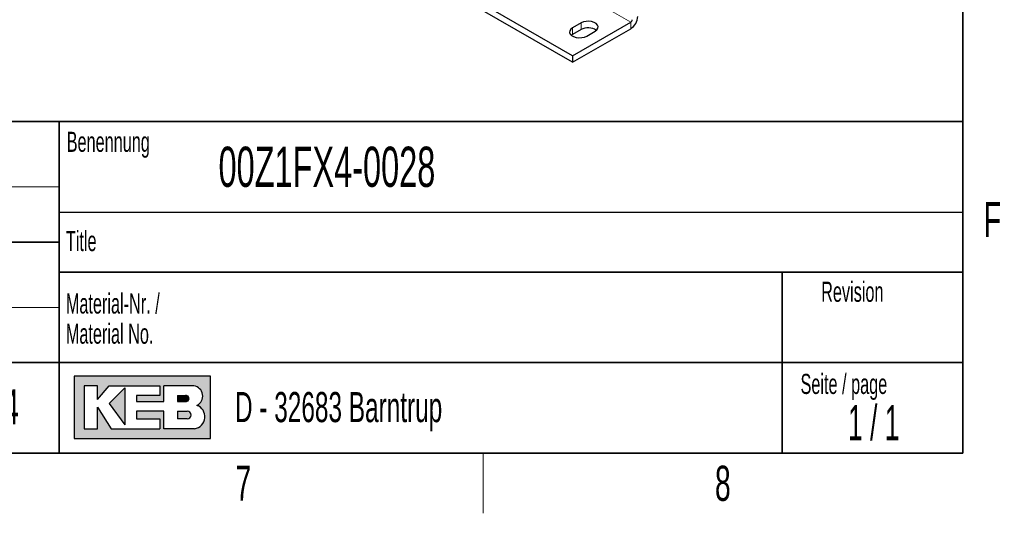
# Model space of a CAD drawing. Header units: millimetres. Extents: x 5 to 418, y 2 to 292.
# Tile 12 of 16: x 314 to 412, y 6 to 55. Entities that reach past the tile are written whole.
import ezdxf

# ---------------------------------------------------------------- set-up
doc = ezdxf.new("R2010")
doc.units = ezdxf.units.MM
doc.layers.add('SLD-0', color=7, linetype='Continuous')
doc.styles.add('SLDTEXTSTYLE0', font='TXT', dxfattribs={"width": 0.605})
doc.styles.add('SLDTEXTSTYLE1', font='TXT', dxfattribs={"width": 0.563})

msp = doc.modelspace()

# ---------------------------------------------------------------- hatches: boundary and pattern name
at = {"linetype": 'Continuous'}
h = msp.add_hatch(color=7, dxfattribs=at)
h.paths.add_polyline_path([(319.519086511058, 13.45626988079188), (333.083981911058, 13.45626988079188), (333.083981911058, 19.65736492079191), (319.519086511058, 19.65736492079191)], flags=0)
edge = h.paths.add_edge_path(flags=0)
edge.add_arc((331.3188604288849, 15.61738520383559), 1.20464082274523, -81.72003226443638, 70.1709600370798, ccw=False)
edge.add_line((331.4923410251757, 14.42530131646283), (331.480008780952, 14.42519098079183))
edge.add_line((331.480008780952, 14.42519098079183), (328.4331606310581, 14.42519098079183))
edge.add_line((328.4331606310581, 14.42519098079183), (328.4331606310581, 16.16924896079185))
edge.add_line((328.4331606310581, 16.16924896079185), (325.7201815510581, 16.16924896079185))
edge.add_line((325.7201815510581, 16.16924896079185), (325.7201815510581, 15.39411208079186))
edge.add_line((325.7201815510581, 15.39411208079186), (328.0455921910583, 15.39411208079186))
edge.add_line((328.0455921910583, 15.39411208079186), (328.0455921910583, 14.42519098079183))
edge.add_line((328.0455921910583, 14.42519098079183), (323.2009866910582, 14.42519098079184))
edge.add_line((323.2009866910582, 14.42519098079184), (321.8444971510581, 16.55681740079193))
edge.add_line((321.8444971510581, 16.55681740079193), (321.8444971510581, 14.42519098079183))
edge.add_line((321.8444971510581, 14.42519098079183), (320.4880076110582, 14.42519098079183))
edge.add_line((320.4880076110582, 14.42519098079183), (320.4880076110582, 18.68844382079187))
edge.add_line((320.4880076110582, 18.68844382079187), (321.8444971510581, 18.68844382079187))
edge.add_line((321.8444971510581, 18.68844382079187), (321.8444971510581, 17.33195428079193))
edge.add_line((321.8444971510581, 17.33195428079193), (323.0072024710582, 18.68844382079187))
edge.add_line((323.0072024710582, 18.68844382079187), (328.0455921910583, 18.68844382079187))
edge.add_line((328.0455921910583, 18.68844382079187), (328.0455921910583, 17.71952272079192))
edge.add_line((328.0455921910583, 17.71952272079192), (325.7201815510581, 17.71952272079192))
edge.add_line((325.7201815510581, 17.71952272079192), (325.7201815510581, 17.13817006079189))
edge.add_line((325.7201815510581, 17.13817006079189), (328.4331606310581, 17.13817006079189))
edge.add_line((328.4331606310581, 17.13817006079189), (328.4331606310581, 18.68844382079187))
edge.add_line((328.4331606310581, 18.68844382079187), (331.4242487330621, 18.68844382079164))
edge.add_line((331.4242487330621, 18.68844382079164), (331.4256482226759, 18.68844382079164))
edge.add_line((331.4256482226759, 18.68844382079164), (331.4259454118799, 18.68845828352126))
edge.add_arc((331.2860949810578, 17.67430640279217), 1.023749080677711, -64.45894120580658, 82.14849338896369, ccw=False)
msp.add_hatch(color=7, dxfattribs=at).paths.add_polyline_path([(324.5574762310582, 14.81275942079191), (324.557476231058, 18.49465960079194), (323.0072024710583, 16.94438584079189)], flags=0)
h = msp.add_hatch(color=7, dxfattribs=at)
edge = h.paths.add_edge_path(flags=0)
edge.add_line((329.7896501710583, 17.13817006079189), (330.6013652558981, 17.13817006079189))
edge.add_arc((330.6568434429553, 17.42884639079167), 0.2959232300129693, 259.1945394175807, 460.8054605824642)
edge.add_line((330.6013652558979, 17.71952272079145), (329.7896501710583, 17.71952272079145))
edge.add_line((329.7896501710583, 17.71952272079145), (329.7896501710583, 17.13817006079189))
h = msp.add_hatch(color=7, dxfattribs=at)
edge = h.paths.add_edge_path(flags=0)
edge.add_line((329.7896501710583, 15.39411208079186), (330.7588584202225, 15.39411208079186))
edge.add_arc((330.7588584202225, 15.78168052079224), 0.3875684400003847, 270.0000000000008, 450.0000000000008)
edge.add_line((330.7588584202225, 16.16924896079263), (330.7386620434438, 16.16924896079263))
edge.add_line((330.7386620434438, 16.16924896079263), (329.7896501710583, 16.16924896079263))
edge.add_line((329.7896501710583, 16.16924896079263), (329.7896501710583, 15.39411208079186))

# ---------------------------------------------------------------- linework, layer by layer
at = {"color": 7, "linetype": 'Continuous', "lineweight": 18}
for p, q in [((374.9335512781, 54.9057027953), (320.062065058, 86.582337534)), ((369.1352756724, 54.334217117), (369.1352756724, 53.6809844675)), ((369.9838038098, 54.8240619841), (369.9838038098, 54.1708293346)), ((374.9335512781, 54.2524701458), (374.9335512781, 54.9057027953))]:
    msp.add_line(p, q, dxfattribs=at)
at = {"color": 7, "linetype": 'Continuous', "lineweight": 25}
for p, q in [((369.1352756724, 51.5584295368), (314.2637894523, 83.2350642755)), ((369.1352756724, 50.9051968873), (314.2637894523, 82.581831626)), ((369.1352756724, 51.5584295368), (374.9335512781, 54.9057027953)), ((369.9838038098, 54.8240619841), (369.1352756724, 54.334217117)), ((369.1352756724, 50.9051968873), (374.9335512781, 54.2524701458)), ((369.9838038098, 54.1708293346), (369.1352756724, 53.6809844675)), ((370.5494892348, 53.5178090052), (371.3980173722, 54.0076538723)), ((369.1352756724, 53.6809844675), (369.0178244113, 53.5993967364)), ((369.1352756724, 51.5584295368), (369.1352756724, 50.9051968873))]:
    msp.add_line(p, q, dxfattribs=at)
at = {"color": 7, "linetype": 'Continuous', "lineweight": 25, "flags": 128}
for points in [[(371.3980173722, 54.0076538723), (371.5685895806, 54.1391933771), (371.668057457, 54.2931465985), (371.6883627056, 54.4570411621), (371.627860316, 54.6175993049), (371.4914518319, 54.7618135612), (371.2901882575, 54.8780005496), (371.0403747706, 54.9567474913), (370.7622497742, 54.9916747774), (370.4783453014, 54.9799528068), (370.2116616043, 54.922531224), (369.9838038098, 54.8240619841)], [(369.1352756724, 54.334217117), (368.964703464, 54.2026776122), (368.8652355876, 54.0487243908), (368.844930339, 53.8848298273), (368.9054327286, 53.7242716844), (369.0418412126, 53.5800574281), (369.2431047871, 53.4638704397), (369.492918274, 53.385123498), (369.7710432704, 53.350196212), (370.0549477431, 53.3619181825), (370.3216314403, 53.4193397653), (370.5494892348, 53.5178090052)]]:
    msp.add_lwpolyline(points, dxfattribs=at)
at = {"color": 7, "linetype": 'Continuous', "lineweight": 25}
for centre, radius, start, end in [((374.1054419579, 55.5470758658), 1.53680480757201, 302.60547834, 357.3945215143), ((374.7679294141, 55.1646239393), 0.3073609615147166, 302.60547834, 357.3945215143), ((370.6834639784, 52.8877690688), 1.461426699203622, 55.2978845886, 118.6038897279)]:
    msp.add_arc(centre, radius, start, end, dxfattribs=at)
at = {"layer": 'SLD-0', "lineweight": 35}
for p, q in [((408, 12), (408, 282.5)), ((318, 45), (266.3304509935, 45)), ((318, 45), (318, 12)), ((318, 45), (318, 40.1053465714)), ((318, 45), (408, 45)), ((318, 45), (318, 12)), ((408, 45), (408, 12)), ((266.3304509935, 33), (318, 33)), ((408, 30), (318, 30)), ((390, 12), (390, 30)), ((266.3304509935, 21), (318, 21)), ((318, 21), (390, 21)), ((390, 21), (408, 21)), ((26, 12), (408, 12)), ((266.3304509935, 12), (318, 12)), ((408, 12), (318, 12))]:
    msp.add_line(p, q, dxfattribs=at)
at = {"layer": 'SLD-0', "lineweight": 18}
for p, q in [((266.3304509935, 38.5), (318, 38.5)), ((266.3304509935, 26.5), (318, 26.5)), ((360.25, 6), (360.25, 12))]:
    msp.add_line(p, q, dxfattribs=at)
at = {"layer": 'SLD-0'}
for p, q in [((318, 36), (408, 36)), ((331.4242487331, 18.6884438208), (331.4256482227, 18.6884438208)), ((331.4256482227, 18.6884438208), (331.4259454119, 18.6884582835)), ((331.480008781, 14.4251909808), (331.4923410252, 14.4253013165))]:
    msp.add_line(p, q, dxfattribs=at)
at = {"layer": 'SLD-0', "linetype": 'Continuous'}
for p, q in [((333.0839819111, 19.6573649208), (319.5190865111, 19.6573649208)), ((319.5190865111, 19.6573649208), (319.5190865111, 13.4562698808)), ((333.0839819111, 13.4562698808), (333.0839819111, 19.6573649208)), ((321.8444971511, 18.6884438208), (320.4880076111, 18.6884438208)), ((320.4880076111, 18.6884438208), (320.4880076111, 14.4251909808)), ((321.8444971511, 17.3319542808), (323.0072024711, 18.6884438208)), ((321.8444971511, 17.3319542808), (321.8444971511, 18.6884438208)), ((323.0072024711, 18.6884438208), (328.0455921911, 18.6884438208)), ((328.0455921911, 18.6884438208), (328.0455921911, 17.7195227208)), ((331.4242487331, 18.6884438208), (328.4331606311, 18.6884438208)), ((328.4331606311, 17.1381700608), (328.4331606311, 18.6884438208)), ((331.4242487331, 18.6884438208), (331.4256482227, 18.6884438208)), ((331.4256482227, 18.6884438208), (331.4259454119, 18.6884582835)), ((324.5574762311, 18.4946596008), (323.0072024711, 16.9443858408)), ((324.5574762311, 18.4946596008), (324.5574762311, 14.8127594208)), ((325.7201815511, 17.7195227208), (325.7201815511, 17.1381700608)), ((328.0455921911, 17.7195227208), (325.7201815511, 17.7195227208)), ((329.7896501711, 17.7195227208), (330.6013652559, 17.7195227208)), ((329.7896501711, 17.7195227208), (329.7896501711, 17.1381700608)), ((323.0072024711, 16.9443858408), (324.5574762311, 14.8127594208)), ((325.7201815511, 17.1381700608), (328.4331606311, 17.1381700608)), ((329.7896501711, 17.1381700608), (330.6013652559, 17.1381700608)), ((321.8444971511, 14.4251909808), (321.8444971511, 16.5568174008)), ((321.8444971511, 16.5568174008), (323.2009866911, 14.4251909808)), ((325.7201815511, 16.1692489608), (325.7201815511, 15.3941120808)), ((328.4331606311, 16.1692489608), (325.7201815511, 16.1692489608)), ((328.4331606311, 14.4251909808), (328.4331606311, 16.1692489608)), ((329.7896501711, 16.1692489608), (330.7588584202, 16.1692489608)), ((329.7896501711, 16.1692489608), (329.7896501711, 15.3941120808)), ((330.7386620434, 16.1692489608), (330.7588584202, 16.1692489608)), ((325.7201815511, 15.3941120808), (328.0455921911, 15.3941120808)), ((328.0455921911, 15.3941120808), (328.0455921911, 14.4251909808)), ((330.7588584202, 15.3941120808), (329.7896501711, 15.3941120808)), ((320.4880076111, 14.4251909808), (321.8444971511, 14.4251909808)), ((323.2009866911, 14.4251909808), (328.0455921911, 14.4251909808)), ((331.480008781, 14.4251909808), (328.4331606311, 14.4251909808)), ((331.480008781, 14.4251909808), (331.4923410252, 14.4253013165)), ((319.5190865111, 13.4562698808), (333.0839819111, 13.4562698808))]:
    msp.add_line(p, q, dxfattribs=at)
for centre, radius, start, end in [((331.2860949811, 17.6743064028), 1.023749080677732, 295.5410587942, 82.148493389), ((330.656843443, 17.4288463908), 0.2959232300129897, 259.1945394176, 100.8054605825), ((331.3188604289, 15.6173852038), 1.204640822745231, 278.2799677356, 70.1709600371), ((330.7588584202, 15.7816805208), 0.3875684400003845, 270, 90)]:
    msp.add_arc(centre, radius, start, end, dxfattribs=at)

# ---------------------------------------------------------------- texts
at = {"layer": 'SLD-0'}
for s, insert, char_height, attachment_point, style in [('Gezeichnet Name', (305.1708434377, 44.1039425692), 1.8, 2, 'SLDTEXTSTYLE0'), ('Benennung', (318.7636716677, 43.9908879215), 2, 1, 'SLDTEXTSTYLE0'), ('00Z1FX4-0028', (333.8826865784, 42.5045188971), 4, 1, 'SLDTEXTSTYLE0'), ('F', (410.9536166, 37.0010772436), 3.5, 2, 'SLDTEXTSTYLE0'), ('Title', (318.6797653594, 34.1107265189), 2, 1, 'SLDTEXTSTYLE0'), ('Revision', (393.8965220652, 29.0591225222), 2, 1, 'SLDTEXTSTYLE0'), ('Material-Nr. /', (318.6797653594, 27.8878268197), 2, 1, 'SLDTEXTSTYLE0'), ('Material No.', (318.6797653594, 24.8878267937), 2, 1, 'SLDTEXTSTYLE0'), ('Seite / page', (391.8390568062, 19.8830679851), 2, 1, 'SLDTEXTSTYLE0'), ('1:4', (312.0403200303, 18.3609001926), 3.5, 2, 'SLDTEXTSTYLE0'), ('D - 32683 Barntrup', (335.5202035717, 18.0786992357), 3, 1, 'SLDTEXTSTYLE0'), ('1 / 1', (399.1297679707, 16.7706515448), 3.5, 2, 'SLDTEXTSTYLE1'), ('8', (384.1027123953, 10.7429955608), 3.5, 2, 'SLDTEXTSTYLE0'), ('7', (336.3527123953, 10.7429955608), 3.5, 2, 'SLDTEXTSTYLE0')]:
    msp.add_mtext(s, dxfattribs=dict(at, insert=insert, char_height=char_height, attachment_point=attachment_point, style=style))

doc.saveas('drawing.dxf')
